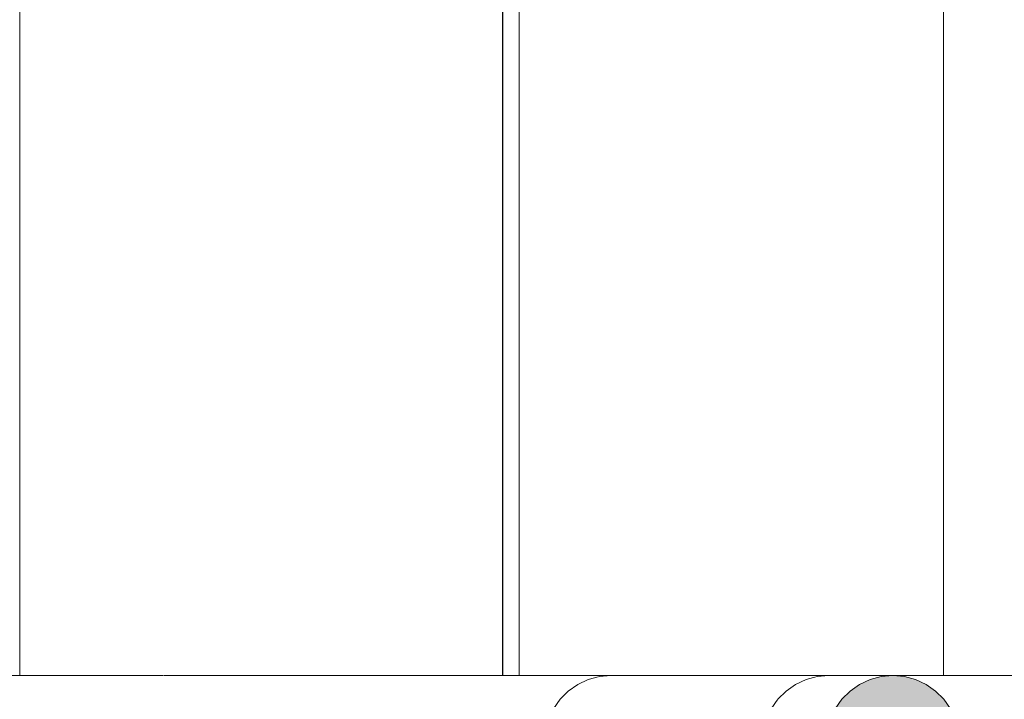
# Model space of a CAD drawing. Header units: millimetres. Extents: x -8078 to 241103, y -4319 to 602442.
# Tile 58 of 148: x 37263 to 37558, y 297236 to 297441. Entities that reach past the tile are written whole.
import ezdxf

# ---------------------------------------------------------------- set-up
doc = ezdxf.new("R2010")
doc.units = ezdxf.units.MM
doc.header["$MEASUREMENT"] = 0
doc.set_wipeout_variables(frame=1)
doc.linetypes.add('Wipeout_Contour', pattern=[1000, 0, -1000])
doc.layers.add('#podkład', color=252, linetype='Continuous')

# ---------------------------------------------------------------- blocks, each defined once
blk = doc.blocks.new('qqe433333')
at = {"color": 252, "linetype": 'Wipeout_Contour', "lineweight": 0, "ltscale": 1878074.01586353}
blk.add_wipeout([(-1836.07, 683755.82), (-1836.07, 683169.1), (-1832.6, 683169.1), (-1832.6, 683759.3)], dxfattribs=at)
at = {"color": 252, "linetype": 'Wipeout_Contour', "lineweight": 0, "ltscale": 1879840.926133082}
blk.add_wipeout([(-2776.94, 683161.96), (-1967.81, 683161.96), (-1965.35, 683164.42), (-2774.84, 683164.42)], dxfattribs=at)
at = {"color": 252, "linetype": 'Wipeout_Contour', "lineweight": 0, "ltscale": 1878085.472217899}
blk.add_wipeout([(-1839.44, 683752.46), (-1839.44, 683169.1), (-1836.07, 683169.1), (-1836.07, 683755.82)], dxfattribs=at)
at = {"color": 252, "linetype": 'Wipeout_Contour', "lineweight": 0, "ltscale": 1879833.597724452}
blk.add_wipeout([(-2774.84, 683164.42), (-1965.35, 683164.42), (-1962.51, 683166.42), (-2772.29, 683166.42)], dxfattribs=at)
at = {"color": 252, "linetype": 'Wipeout_Contour', "lineweight": 0, "ltscale": 1878096.403692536}
blk.add_wipeout([(-1839.44, 683169.1), (-1839.44, 683752.46), (-1842.6, 683749.3), (-1842.6, 683169.1)], dxfattribs=at)
at = {"color": 252, "linetype": 'Wipeout_Contour', "lineweight": 0, "ltscale": 1879824.293128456}
blk.add_wipeout([(-2769.37, 683167.9), (-2772.29, 683166.42), (-1962.51, 683166.42), (-1959.36, 683167.9)], dxfattribs=at)
at = {"color": 252, "linetype": 'Wipeout_Contour', "lineweight": 0, "ltscale": 1878106.478276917}
blk.add_wipeout([(-1845.45, 683169.1), (-1842.6, 683169.1), (-1842.6, 683749.3), (-1845.45, 683746.44)], dxfattribs=at)
at = {"color": 252, "linetype": 'Wipeout_Contour', "lineweight": 0, "ltscale": 1879813.29505156}
blk.add_wipeout([(-2769.37, 683167.9), (-1959.36, 683167.9), (-1956, 683168.8), (-2766.16, 683168.8)], dxfattribs=at)
at = {"color": 252, "linetype": 'Wipeout_Contour', "lineweight": 0, "ltscale": 1878115.389775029}
blk.add_wipeout([(-1847.92, 683169.1), (-1845.45, 683169.1), (-1845.45, 683746.44), (-1847.92, 683743.98)], dxfattribs=at)
at = {"color": 252, "linetype": 'Wipeout_Contour', "lineweight": 0, "ltscale": 13160094.76607654}
blk.add_wipeout([(-2766.16, 683168.8), (-1956, 683168.8), (-1952.54, 683169.1), (-2086.83, 683169.1), (-2087, 683169.09), (-2087.05, 683169.09), (-2087.03, 683169.1), (-2221.38, 683169.1), (-2221.55, 683169.09), (-2221.6, 683169.09), (-2221.58, 683169.1), (-2355.93, 683169.1), (-2356.1, 683169.09), (-2356.16, 683169.09), (-2356.13, 683169.1), (-2490.48, 683169.1), (-2490.65, 683169.09), (-2490.71, 683169.09), (-2490.68, 683169.1), (-2625.03, 683169.1), (-2625.2, 683169.09), (-2625.26, 683169.09), (-2625.23, 683169.1), (-2759.58, 683169.1), (-2761.07, 683168.95), (-2761.29, 683168.97), (-2761.19, 683169.1), (-2762.76, 683169.1)], dxfattribs=at)
at = {"color": 252, "linetype": 'Wipeout_Contour', "lineweight": 0, "ltscale": 1878122.867349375}
blk.add_wipeout([(-1849.92, 683741.98), (-1849.92, 683169.1), (-1847.92, 683169.1), (-1847.92, 683743.98)], dxfattribs=at)
at = {"color": 252, "linetype": 'Wipeout_Contour', "lineweight": 0, "ltscale": 1879207.936623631}
blk.add_wipeout([(-2130.13, 683169.1), (-2130.1, 683169.1), (-2130.1, 683739.3), (-2130.13, 683739.34)], dxfattribs=at)
at = {"color": 252, "linetype": 'Wipeout_Contour', "lineweight": 0, "ltscale": 1878638.645166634}
blk.add_wipeout([(-1983.03, 683169.1), (-1982.6, 683169.1), (-1982.6, 683739.52), (-1983.03, 683739.51)], dxfattribs=at)
at = {"color": 252, "linetype": 'Wipeout_Contour', "lineweight": 0, "ltscale": 1878628.113907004}
blk.add_wipeout([(-1980.13, 683169.1), (-1980.1, 683169.1), (-1980.1, 683739.3), (-1980.13, 683739.34)], dxfattribs=at)
at = {"color": 252, "linetype": 'Wipeout_Contour', "lineweight": 0, "ltscale": 1409061.099658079}
blk.add_wipeout([(-2087, 683169.09), (-2086.83, 683169.1), (-2087.03, 683169.1)], dxfattribs=at)
at = {"color": 252, "linetype": 'Wipeout_Contour', "lineweight": 0, "ltscale": 1878108.134920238}
blk.add_wipeout([(-1956, 683168.8), (-1890.52, 683168.8), (-1887.04, 683169.1), (-1952.54, 683169.1)], dxfattribs=at)
at = {"color": 252, "linetype": 'Continuous', "lineweight": 13, "ltscale": 100}
blk.add_line((-2130.1, 683739.3), (-2130.1, 683169.1), dxfattribs=at)
at = {"color": 252, "linetype": 'Wipeout_Contour', "lineweight": 0, "ltscale": 1878640.294268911}
blk.add_wipeout([(-1983.03, 683169.1), (-1983.03, 683739.51), (-1983.45, 683739.5), (-1983.45, 683169.1)], dxfattribs=at)
at = {"color": 252, "linetype": 'Wipeout_Contour', "lineweight": 0, "ltscale": 1878628.424538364}
blk.add_wipeout([(-1980.13, 683169.1), (-1980.13, 683739.34), (-1980.25, 683739.37), (-1980.25, 683169.1)], dxfattribs=at)
at = {"color": 252, "linetype": 'Wipeout_Contour', "lineweight": 0, "ltscale": 1878128.68379245}
blk.add_wipeout([(-1851.39, 683740.5), (-1851.39, 683169.1), (-1849.92, 683169.1), (-1849.92, 683741.98)], dxfattribs=at)
at = {"color": 252, "linetype": 'Wipeout_Contour', "lineweight": 0, "ltscale": 1409061.220950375}
blk.add_wipeout([(-2087, 683169.09), (-2087.03, 683169.1), (-2087.05, 683169.09)], dxfattribs=at)
at = {"color": 252, "linetype": 'Wipeout_Contour', "lineweight": 0, "ltscale": 1878120.717565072}
blk.add_wipeout([(-1959.36, 683167.9), (-1893.88, 683167.9), (-1890.52, 683168.8), (-1956, 683168.8)], dxfattribs=at)
at = {"color": 252, "linetype": 'Continuous', "lineweight": 13, "ltscale": 100}
blk.add_line((-2221.38, 683169.1), (-2087.03, 683169.1), dxfattribs=at)
at = {"color": 252, "linetype": 'Wipeout_Contour', "lineweight": 0, "ltscale": 1878641.864381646}
blk.add_wipeout([(-1983.45, 683169.1), (-1983.45, 683739.5), (-1983.85, 683739.49), (-1983.85, 683169.1)], dxfattribs=at)
at = {"color": 252, "linetype": 'Wipeout_Contour', "lineweight": 0, "ltscale": 1878629.016892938}
blk.add_wipeout([(-1980.25, 683169.1), (-1980.25, 683739.37), (-1980.43, 683739.41), (-1980.43, 683169.1)], dxfattribs=at)
at = {"color": 252, "linetype": 'Wipeout_Contour', "lineweight": 0, "ltscale": 1878132.662428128}
blk.add_wipeout([(-1852.29, 683169.1), (-1851.39, 683169.1), (-1851.39, 683740.5), (-1852.29, 683739.6)], dxfattribs=at)
at = {"color": 252, "linetype": 'Wipeout_Contour', "lineweight": 0, "ltscale": 1877944.385335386}
blk.add_wipeout([(-1890.52, 683168.8), (-1871.29, 683168.8), (-1867.82, 683169.1), (-1887.04, 683169.1)], dxfattribs=at)
at = {"color": 252, "linetype": 'Wipeout_Contour', "lineweight": 0, "ltscale": 1878132.095139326}
blk.add_wipeout([(-1962.51, 683166.42), (-1897.04, 683166.42), (-1893.88, 683167.9), (-1959.36, 683167.9)], dxfattribs=at)
at = {"color": 252, "linetype": 'Continuous', "lineweight": 13, "ltscale": 100}
for p, q in [((-1952.54, 683169.1), (-1956, 683168.8)), ((-1952.54, 683169.1), (-1952.48, 683169.1)), ((-1952.46, 683169.1), (-1919.76, 683169.1))]:
    blk.add_line(p, q, dxfattribs=at)
at = {"color": 252, "linetype": 'Wipeout_Contour', "lineweight": 0, "ltscale": 1878643.307938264}
blk.add_wipeout([(-1983.85, 683169.1), (-1983.85, 683739.49), (-1984.2, 683739.47), (-1984.2, 683169.1)], dxfattribs=at)
at = {"color": 252, "linetype": 'Wipeout_Contour', "lineweight": 0, "ltscale": 1878629.872810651}
blk.add_wipeout([(-1980.43, 683169.1), (-1980.43, 683739.41), (-1980.68, 683739.44), (-1980.68, 683169.1)], dxfattribs=at)
at = {"color": 252, "linetype": 'Wipeout_Contour', "lineweight": 0, "ltscale": 1878134.682314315}
blk.add_wipeout([(-1852.6, 683169.1), (-1852.29, 683169.1), (-1852.29, 683739.6), (-1852.6, 683739.3)], dxfattribs=at)
at = {"color": 252, "linetype": 'Wipeout_Contour', "lineweight": 0, "ltscale": 1877956.988084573}
blk.add_wipeout([(-1893.88, 683167.9), (-1874.66, 683167.9), (-1871.29, 683168.8), (-1890.52, 683168.8)], dxfattribs=at)
at = {"color": 252, "linetype": 'Wipeout_Contour', "lineweight": 0, "ltscale": 1878141.921968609}
blk.add_wipeout([(-1962.51, 683166.42), (-1965.35, 683164.42), (-1899.9, 683164.42), (-1897.04, 683166.42)], dxfattribs=at)
at = {"color": 252, "linetype": 'Continuous', "lineweight": 13, "ltscale": 100}
for p, q in [((-1956, 683168.8), (-1959.36, 683167.9)), ((-1959.36, 683167.9), (-1962.51, 683166.42))]:
    blk.add_line(p, q, dxfattribs=at)
at = {"color": 252, "linetype": 'Wipeout_Contour', "lineweight": 0, "ltscale": 1878644.580791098}
blk.add_wipeout([(-1984.2, 683169.1), (-1984.2, 683739.47), (-1984.51, 683739.44), (-1984.51, 683169.1)], dxfattribs=at)
at = {"color": 252, "linetype": 'Wipeout_Contour', "lineweight": 0, "ltscale": 1878630.966462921}
blk.add_wipeout([(-1980.68, 683169.1), (-1980.68, 683739.44), (-1980.99, 683739.47), (-1980.99, 683169.1)], dxfattribs=at)
at = {"color": 252, "linetype": 'Wipeout_Contour', "lineweight": 0, "ltscale": 1877968.384792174}
blk.add_wipeout([(-1897.04, 683166.42), (-1877.82, 683166.42), (-1874.66, 683167.9), (-1893.88, 683167.9)], dxfattribs=at)
at = {"color": 252, "linetype": 'Wipeout_Contour', "lineweight": 0, "ltscale": 1878149.89949354}
blk.add_wipeout([(-1967.81, 683161.96), (-1902.36, 683161.96), (-1899.9, 683164.42), (-1965.35, 683164.42)], dxfattribs=at)
at = {"color": 252, "linetype": 'Continuous', "lineweight": 13, "ltscale": 100}
for p, q in [((-1919.74, 683169.1), (-1887.04, 683169.1)), ((-1887.04, 683169.1), (-1890.52, 683168.8)), ((-1962.51, 683166.42), (-1965.35, 683164.42)), ((-1965.35, 683164.42), (-1967.81, 683161.96)), ((-1967.81, 683161.96), (-1969.81, 683159.1))]:
    blk.add_line(p, q, dxfattribs=at)
at = {"color": 252, "linetype": 'Wipeout_Contour', "lineweight": 0, "ltscale": 1878645.644447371}
blk.add_wipeout([(-1984.76, 683169.1), (-1984.51, 683169.1), (-1984.51, 683739.44), (-1984.76, 683739.41)], dxfattribs=at)
at = {"color": 252, "linetype": 'Wipeout_Contour', "lineweight": 0, "ltscale": 1878632.26463725}
blk.add_wipeout([(-1981.35, 683169.1), (-1980.99, 683169.1), (-1980.99, 683739.47), (-1981.35, 683739.49)], dxfattribs=at)
at = {"color": 252, "linetype": 'Wipeout_Contour', "lineweight": 0, "ltscale": 1877978.229200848}
blk.add_wipeout([(-1899.9, 683164.42), (-1880.68, 683164.42), (-1877.82, 683166.42), (-1897.04, 683166.42)], dxfattribs=at)
at = {"color": 252, "linetype": 'Continuous', "lineweight": 13, "ltscale": 100}
for p, q in [((-1890.52, 683168.8), (-1893.88, 683167.9)), ((-1893.88, 683167.9), (-1897.04, 683166.42))]:
    blk.add_line(p, q, dxfattribs=at)
at = {"color": 252, "linetype": 'Wipeout_Contour', "lineweight": 0, "ltscale": 1878646.46651833}
blk.add_wipeout([(-1984.76, 683169.1), (-1984.76, 683739.41), (-1984.95, 683739.37), (-1984.95, 683169.1)], dxfattribs=at)
at = {"color": 252, "linetype": 'Wipeout_Contour', "lineweight": 0, "ltscale": 1878633.727480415}
blk.add_wipeout([(-1981.74, 683169.1), (-1981.35, 683169.1), (-1981.35, 683739.49), (-1981.74, 683739.5)], dxfattribs=at)
at = {"color": 252, "linetype": 'Wipeout_Contour', "lineweight": 0, "ltscale": 1877986.222218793}
blk.add_wipeout([(-1902.36, 683161.96), (-1883.14, 683161.96), (-1880.68, 683164.42), (-1899.9, 683164.42)], dxfattribs=at)
at = {"color": 252, "linetype": 'Continuous', "lineweight": 13, "ltscale": 100}
for p, q in [((-1980.1, 683739.3), (-1980.1, 683169.1)), ((-1897.04, 683166.42), (-1899.9, 683164.42))]:
    blk.add_line(p, q, dxfattribs=at)
at = {"color": 252, "linetype": 'Wipeout_Contour', "lineweight": 0, "ltscale": 1878647.021686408}
blk.add_wipeout([(-1985.06, 683169.1), (-1984.95, 683169.1), (-1984.95, 683739.37), (-1985.06, 683739.34)], dxfattribs=at)
at = {"color": 252, "linetype": 'Wipeout_Contour', "lineweight": 0, "ltscale": 1878635.311186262}
blk.add_wipeout([(-1982.16, 683169.1), (-1981.74, 683169.1), (-1981.74, 683739.5), (-1982.16, 683739.51)], dxfattribs=at)
at = {"color": 252, "linetype": 'Wipeout_Contour', "lineweight": 0, "ltscale": 1877992.12100697}
blk.add_wipeout([(-1904.36, 683159.1), (-1885.14, 683159.1), (-1883.14, 683161.96), (-1902.36, 683161.96)], dxfattribs=at)
at = {"linetype": 'Continuous', "lineweight": 0}
blk.add_hatch(color=252, dxfattribs=at).paths.add_polyline_path([(-1871.29, 683129.41), (-1867.82, 683129.1), (-1864.35, 683129.41), (-1860.98, 683130.31), (-1857.82, 683131.78), (-1854.96, 683133.78), (-1852.5, 683136.25), (-1850.5, 683139.1), (-1849.03, 683142.26), (-1848.12, 683145.63), (-1847.82, 683149.1), (-1848.12, 683152.58), (-1849.03, 683155.94), (-1850.5, 683159.1), (-1852.5, 683161.96), (-1854.96, 683164.42), (-1857.82, 683166.42), (-1860.98, 683167.9), (-1864.35, 683168.8), (-1867.82, 683169.1), (-1871.29, 683168.8), (-1874.66, 683167.9), (-1877.82, 683166.42), (-1880.68, 683164.42), (-1883.14, 683161.96), (-1885.14, 683159.1), (-1886.61, 683155.94), (-1887.52, 683152.58), (-1887.82, 683149.1), (-1887.52, 683145.63), (-1886.61, 683142.26), (-1885.14, 683139.1), (-1883.14, 683136.25), (-1880.68, 683133.78), (-1877.82, 683131.78), (-1874.66, 683130.31)])
at = {"color": 252, "linetype": 'Continuous', "lineweight": 13, "ltscale": 100}
for p, q in [((-1899.9, 683164.42), (-1902.36, 683161.96)), ((-1902.36, 683161.96), (-1904.36, 683159.1))]:
    blk.add_line(p, q, dxfattribs=at)
at = {"color": 252, "linetype": 'Wipeout_Contour', "lineweight": 0, "ltscale": 1878647.293202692}
blk.add_wipeout([(-1985.1, 683739.3), (-1985.1, 683169.1), (-1985.06, 683169.1), (-1985.06, 683739.34)], dxfattribs=at)
at = {"color": 252, "linetype": 'Wipeout_Contour', "lineweight": 0, "ltscale": 1878636.967031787}
blk.add_wipeout([(-1982.16, 683169.1), (-1982.16, 683739.51), (-1982.6, 683739.52), (-1982.6, 683169.1)], dxfattribs=at)
at = {"color": 252, "linetype": 'Continuous', "lineweight": 13, "ltscale": 100}
for p, q in [((-1985.1, 683739.3), (-1985.1, 683169.1)), ((-2086.83, 683169.1), (-1952.54, 683169.1))]:
    blk.add_line(p, q, dxfattribs=at)
at = {"color": 252, "linetype": 'Wipeout_Contour', "lineweight": 0, "ltscale": 1877020.651747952}
blk.add_wipeout([(-1431, 683161.96), (-1428.55, 683164.42), (-1854.96, 683164.42), (-1852.5, 683161.96)], dxfattribs=at)
at = {"color": 252, "linetype": 'Wipeout_Contour', "lineweight": 0, "ltscale": 1877022.966940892}
blk.add_wipeout([(-1854.96, 683164.42), (-1428.55, 683164.42), (-1425.7, 683166.42), (-1857.82, 683166.42)], dxfattribs=at)
at = {"color": 252, "linetype": 'Wipeout_Contour', "lineweight": 0, "ltscale": 1877024.775691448}
blk.add_wipeout([(-1857.82, 683166.42), (-1425.7, 683166.42), (-1422.56, 683167.9), (-1860.98, 683167.9)], dxfattribs=at)
at = {"color": 252, "linetype": 'Wipeout_Contour', "lineweight": 0, "ltscale": 1877026.023049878}
blk.add_wipeout([(-1860.98, 683167.9), (-1422.56, 683167.9), (-1419.2, 683168.8), (-1864.35, 683168.8)], dxfattribs=at)
at = {"color": 252, "linetype": 'Wipeout_Contour', "lineweight": 0, "ltscale": 1877026.671056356}
blk.add_wipeout([(-1867.82, 683169.1), (-1864.35, 683168.8), (-1419.2, 683168.8), (-1415.74, 683169.1)], dxfattribs=at)
at = {"color": 252, "linetype": 'Continuous', "lineweight": 13, "ltscale": 100}
for p, q in [((-1852.6, 683739.3), (-1852.6, 683169.1)), ((-1887.04, 683169.1), (-1867.82, 683169.1)), ((-1415.74, 683169.1), (-1867.82, 683169.1))]:
    blk.add_line(p, q, dxfattribs=at)
at = {"color": 252, "linetype": 'Continuous', "lineweight": 13, "ltscale": 100, "flags": 128}
blk.add_lwpolyline([(-1850.5, 683159.1), (-1852.5, 683161.96), (-1854.96, 683164.42), (-1857.82, 683166.42), (-1860.98, 683167.9), (-1864.35, 683168.8), (-1867.82, 683169.1), (-1871.29, 683168.8), (-1874.66, 683167.9), (-1877.82, 683166.42), (-1880.68, 683164.42), (-1883.14, 683161.96), (-1885.14, 683159.1)], dxfattribs=at)

msp = doc.modelspace()

# ---------------------------------------------------------------- block references
at = {"layer": '#podkład'}
msp.add_blockref('qqe433333', (39392.7, -385925.54), dxfattribs=at)

doc.saveas('drawing.dxf')
